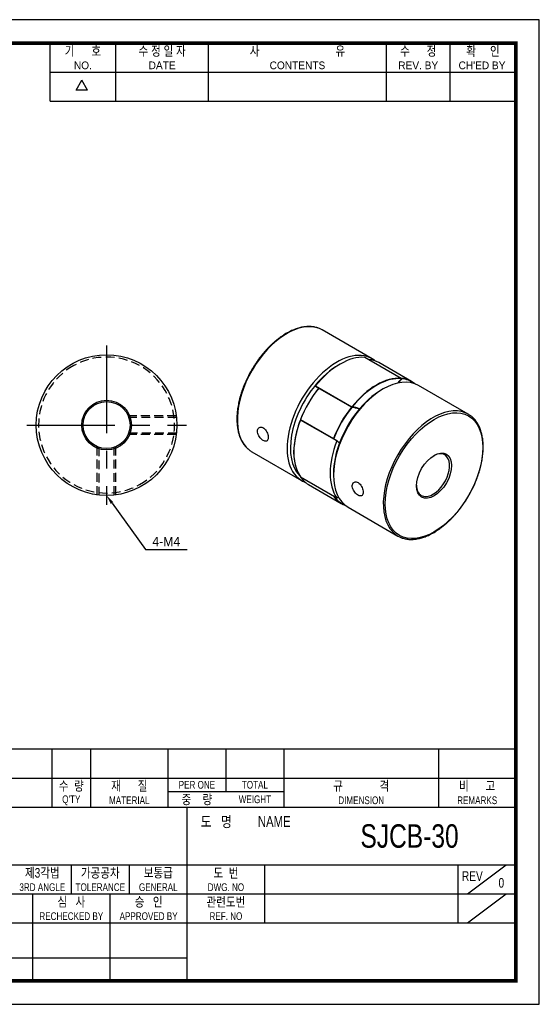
# Model space of a CAD drawing. Header units: millimetres. Extents: x 0 to 297, y 0 to 210.
# Tile 2 of 2: x 186 to 297, y 0 to 210. Entities that reach past the tile are written whole.
import ezdxf
from ezdxf.enums import TextEntityAlignment as Align

# ---------------------------------------------------------------- set-up
doc = ezdxf.new("R2010")
doc.units = ezdxf.units.MM
doc.header["$LTSCALE"] = 15
for name, pattern in [('CENTER', [2, 1.25, -0.25, 0.25, -0.25]), ('DASHED', [0.75, 0.5, -0.25]), ('HIDDEN2', [0.1875, 0.125, -0.0625])]:
    doc.linetypes.add(name, pattern=pattern)
doc.layers.get('0').update_dxf_attribs({"linetype": 'CONTINUOUS'})
for name, color, linetype in [('BM', 2, 'CONTINUOUS'), ('CT', 1, 'CENTER'), ('D', 7, 'CONTINUOUS'), ('DIM', 7, 'CONTINUOUS'), ('HD', 4, 'DASHED')]:
    doc.layers.add(name, color=color, linetype=linetype)
doc.styles.get("Standard").update_dxf_attribs({"font": 'Gulim.ttf', "width": 0.8, "height": 3})

msp = doc.modelspace()

# ---------------------------------------------------------------- linework, layer by layer
for p, q in [((192.7139, 192.6407), (192.7139, 205)), ((206.7211, 192.6407), (206.7211, 205)), ((226.4959, 192.6407), (226.4959, 205)), ((264.3976, 192.6407), (264.3976, 205)), ((277.9928, 192.6407), (277.9928, 205)), ((192.7139, 198.8204), (291.588, 198.8204)), ((198.2565, 194.9765), (199.4924, 197.1172)), ((200.7283, 194.9765), (199.4924, 197.1172)), ((200.7283, 194.9765), (198.2565, 194.9765)), ((192.7139, 192.6407), (291.588, 192.6407)), ((292, 54.437), (147.8086, 54.437)), ((193.1259, 54.437), (193.1259, 42.0778)), ((201.3654, 54.437), (201.3654, 42.0778)), ((217.8444, 54.437), (217.8444, 42.0778)), ((230.2037, 54.437), (230.2037, 45.3736)), ((242.563, 54.437), (242.563, 42.0778)), ((275.521, 54.437), (275.521, 42.0778)), ((147.8086, 48.2574), (292, 48.2574)), ((217.8444, 45.3736), (242.563, 45.3736)), ((147.8086, 42.0778), (292, 42.0778)), ((221.9642, 5), (221.9642, 42.0778)), ((147.8086, 29.7185), (292, 29.7185)), ((197.2457, 29.7185), (197.2457, 23.5389)), ((209.6049, 29.7185), (209.6049, 23.5389)), ((238.4432, 29.7185), (238.4432, 17.3593)), ((279.6407, 29.7185), (279.6407, 17.3593)), ((281.7006, 23.5389), (289.9401, 29.7185)), ((147.8086, 23.5389), (221.9642, 23.5389)), ((189.0061, 23.5389), (189.0061, 5)), ((205.4852, 23.5389), (205.4852, 5)), ((221.9642, 23.5389), (292, 23.5389)), ((281.7006, 17.3593), (289.9401, 23.5389)), ((147.8086, 17.3593), (292, 17.3593)), ((147.8086, 9.8798), (221.9642, 9.8798))]:
    msp.add_line(p, q)
msp.add_lwpolyline([(297, 210), (0, 210), (0, 0), (297, 0)], close=True)
msp.add_lwpolyline([(292, 205, 0.8, 0.8, 0), (5, 205, 0.8, 0.8, 0), (5, 5, 0.8, 0.8, 0), (292, 5, 0.8, 0.8, 0)], format="xyseb", close=True)
at = {"layer": 'BM', "linetype": 'Continuous'}
for p, q in [((261.3438, 137.7009), (250.7372, 143.8247)), ((254.5509, 136.5497), (254.1973, 136.3456)), ((267.5438, 133.505), (259.801, 137.9753)), ((267.5513, 133.5027), (259.8072, 137.9737)), ((260.6144, 137.5405), (267.6148, 133.4988)), ((269.7937, 132.8224), (262.7934, 136.864)), ((267.5793, 133.4784), (267.57, 133.4837)), ((249.2417, 132.0097), (249.2475, 131.8727)), ((249.2488, 131.87), (257.0361, 127.374)), ((249.3008, 131.913), (257.0436, 127.4427)), ((256.9727, 127.3546), (249.9723, 131.3963)), ((250.0078, 131.4168), (257.0081, 127.3751)), ((263.7433, 131.2425), (263.3897, 131.0384)), ((281.8499, 125.8617), (271.2433, 131.9855)), ((253.8201, 120.1447), (246.0773, 124.615)), ((246.118, 124.7205), (253.1184, 120.6788)), ((253.1184, 120.6378), (246.118, 124.6795)), ((253.9203, 120.1598), (246.133, 124.6558)), ((253.9343, 120.1499), (254.4138, 119.7392)), ((235.7372, 117.8439), (246.3438, 111.7202)), ((246.0773, 112.4904), (253.8201, 108.0201)), ((246.083, 112.4851), (253.8271, 108.014)), ((253.1184, 108.3904), (246.118, 112.4321)), ((253.1367, 113.2796), (253.1367, 112.8713)), ((247.7934, 110.8833), (254.7937, 106.8416)), ((254.1946, 108.1712), (253.9343, 108.0245)), ((256.2433, 106.0047), (266.8499, 99.881))]:
    msp.add_line(p, q, dxfattribs=at)
at = {"layer": 'BM', "linetype": 'HIDDEN2'}
for p, q in [((219.6315, 125.5333), (209.348, 125.5333)), ((209.4854, 125.5333), (209.4854, 125.1833)), ((209.4858, 125.1833), (209.4854, 125.1833)), ((209.4858, 121.5333), (209.4858, 121.8833)), ((219.6744, 121.8833), (219.675, 121.8833)), ((219.6315, 121.5333), (209.348, 121.5333)), ((202.7655, 108.6672), (202.7655, 118.9507)), ((202.7655, 118.8129), (203.1155, 118.8129)), ((206.4155, 118.8129), (206.4155, 118.8134)), ((206.7655, 118.8134), (206.4155, 118.8134)), ((206.7655, 108.6672), (206.7655, 118.9507))]:
    msp.add_line(p, q, dxfattribs=at)
at = {"layer": 'BM', "color": 1, "linetype": 'HIDDEN2'}
for p, q in [((219.5811, 125.5333), (209.4854, 125.5333)), ((219.5811, 121.5333), (209.4858, 121.5333)), ((202.7655, 108.6237), (202.7655, 118.8129)), ((206.7655, 108.6243), (206.7655, 118.8134))]:
    msp.add_line(p, q, dxfattribs=at)
at = {"layer": 'BM', "linetype": 'Continuous'}
for radius in [15, 5.3, 5]:
    msp.add_circle((204.7655, 123.5333), radius, dxfattribs=at)
for centre, radius, start, end in [((260.5967, 137.4949), 0.05, 84.726867, 126.505807), ((267.5263, 133.4594), 0.05, 321.405407, 60), ((249.9901, 131.3712), 0.05, 84.726867, 141.272899), ((257.0611, 127.4173), 0.05, 240, 264.390384), ((246.108, 124.6125), 0.05, 60, 158.99443), ((246.1486, 124.7176), 0.05, 158.727101, 180), ((246.1486, 124.7176), 0.05, 180, 215.273133), ((255.0538, 117.7901), 10.4284, 169.864429, 210.482976), ((246.108, 112.5284), 0.05, 214.599091, 240), ((246.1486, 112.4702), 0.05, 173.494193, 180), ((246.1486, 112.4702), 0.05, 180, 215.273133)]:
    msp.add_arc(centre, radius, start, end, dxfattribs=at)
at = {"layer": 'BM', "linetype": 'HIDDEN2'}
for centre, start, end in [((191.7754, 116.1333), 209.668648, 329.66975), ((191.8328, 116.0333), 149.889304, 210.110696)]:
    msp.add_arc(centre, 0.05, start, end, dxfattribs=at)
at = {"layer": 'BM', "linetype": 'Continuous'}
for centre, major_axis, ratio, start_param, end_param in [((243.2372, 130.8343), (-7.5, -12.9904), 0.57735027, 3.21367562, 6.20250904), ((243.2372, 130.8343), (-7.5, -12.9904), 0.57735027, 3.14159265, 3.21367562), ((253.8438, 124.7105), (7.5, 12.9904), 0.57735027, 0, 3.23838163), ((254.5509, 124.3023), (7.5, 12.9904), 0.57735027, 0.26758258, 1.30321375), ((260.5967, 137.4949), (0.025, 0.0433), 0.57735027, 0.25986737, 1.1607453), ((260.5967, 137.4949), (-0.0046, -0.0498), 0.78908195, 2.7930432, 3.14159265), ((255.2934, 123.8736), (-7.5, -12.9904), 0.57735027, 3.14159265, 3.40146003), ((253.8438, 124.7105), (7.5, 12.9904), 0.57735027, 6.18639633, 6.28318531), ((254.1973, 124.5064), (7.25, 12.5574), 0.57735027, 0.78539816, 1.28985652), ((263.7433, 118.9951), (7.5, 12.9904), 0.57735027, 0, 3.14159265), ((262.2937, 119.832), (7.5, 12.9904), 0.57735027, 0.26758258, 1.30321375), ((262.3291, 119.8116), (7.475, 12.9471), 0.57735027, 0.5039361, 1.30321375), ((262.3291, 119.8116), (7.475, 12.9471), 0.57735027, 0.26758258, 0.5039361), ((272.9357, 125.9353), (-7.525, -13.0337), 0.57735027, 4.45635354, 4.53609655), ((272.9357, 125.9353), (7.475, 12.9471), 0.57735027, 1.31092896, 1.38929675), ((267.5263, 133.4594), (-0.025, -0.0433), 0.57735027, 3.14159265, 3.40917523), ((267.5263, 133.4594), (-0.004, -0.0498), 0.78743982, 1.21297352, 2.78376985), ((267.597, 133.4533), (0.025, 0.0433), 0.57735027, 0.25986737, 1.31092896), ((267.597, 133.4533), (0.039, -0.0313), 0.20980074, 0.63166854, 2.20246487), ((267.597, 133.4533), (-0.0046, -0.0498), 0.78908195, 1.22224687, 2.7930432), ((262.2937, 119.832), (-7.5, -12.9904), 0.57735027, 3.04480368, 3.40146003), ((262.3291, 119.8116), (-7.475, -12.9471), 0.57735027, 3.0646277, 3.40146003), ((254.1973, 124.5064), (7.25, 12.5574), 0.57735027, 1.28985652, 2.97635567), ((255.258, 123.894), (-7.475, -12.9471), 0.57735027, 4.45252161, 4.97225635), ((255.2934, 123.8736), (7.5, 12.9904), 0.57735027, 1.31092896, 1.8306637), ((249.9901, 131.3712), (0.025, 0.0433), 0.57735027, 0.25986737, 1.31092896), ((249.9901, 131.3712), (-0.0046, -0.0498), 0.78908195, 2.7930432, 3.14159265), ((244.6868, 117.7499), (-7.5, -12.9904), 0.57735027, 3.39805682, 3.40146003), ((263.3897, 119.1992), (-7.25, -12.5574), 0.57735027, 3.92699082, 4.99332879), ((262.2937, 119.832), (-7.5, -12.9904), 0.57735027, 4.45252161, 4.97225635), ((262.3291, 119.8116), (7.475, 12.9471), 0.57735027, 1.31092896, 1.8306637), ((256.9904, 127.3296), (0.025, 0.0433), 0.57735027, 0.25986737, 1.31092896), ((256.9904, 127.3296), (-0.039, 0.0313), 0.20980074, 3.7732612, 5.34405752), ((251.6871, 113.7083), (-7.5, -12.9904), 0.57735027, 3.3976281, 3.40146003), ((256.9904, 127.3296), (0.0046, 0.0498), 0.78908195, 4.36383953, 5.93463585), ((257.0611, 127.4173), (0.025, 0.0433), 0.57735027, 1.30321375, 3.14159265), ((251.7225, 113.6878), (-7.475, -12.9471), 0.57735027, 3.21653747, 3.40146003), ((251.6871, 113.7083), (-7.5, -12.9904), 0.57735027, 3.21037961, 3.3976281), ((257.0611, 127.4173), (0.0389, -0.0315), 0.21588236, 0.63266162, 2.20345795), ((257.0611, 127.4173), (0.0049, 0.0498), 0.78988009, 3.14159265, 4.36847595), ((251.7225, 113.6878), (-7.525, -13.0337), 0.57735027, 3.2138862, 3.3976281), ((274.3499, 112.8713), (7.5, 12.9904), 0.57735027, 0.08046, 3.06665838), ((274.3499, 112.8713), (7.5, 12.9904), 0.57735027, 0, 0.08046), ((255.2934, 123.8736), (-7.5, -12.9904), 0.57735027, 4.97997156, 6.01560273), ((255.258, 123.894), (-7.475, -12.9471), 0.57735027, 4.97997156, 5.35113077), ((246.108, 124.6125), (0.0467, -0.0179), 0.21588236, 3.14159265, 4.07972736), ((246.108, 124.6125), (-0.025, -0.0433), 0.57735027, 3.14159265, 4.97997156), ((246.1486, 124.7176), (0.0408, 0.0289), 0.78908195, 3.14159265, 3.49014211), ((246.1486, 124.7176), (-0.025, -0.0433), 0.57735027, 4.97225635, 6.02331794), ((255.2934, 136.1211), (7.5, 12.9904), 0.57735027, 2.88172528, 2.88512849), ((274.3499, 112.8713), (7.5, 12.9904), 0.57735027, 6.20693742, 6.28318531), ((263.0362, 119.4033), (-7.5, -12.9904), 0.57735027, 4.97997156, 6.01560273), ((253.149, 120.676), (-0.025, -0.0433), 0.57735027, 4.97225635, 6.02331794), ((253.149, 120.676), (-0.0466, 0.0181), 0.20980074, 0.93912778, 2.50992411), ((253.149, 120.676), (-0.0408, -0.0289), 0.78908195, 0.34854945, 1.91934578), ((262.2937, 132.0794), (7.5, 12.9904), 0.57735027, 2.88172528, 2.88512849), ((263.3897, 119.1992), (-7.25, -12.5574), 0.57735027, 4.99332879, 5.49778714), ((262.3291, 132.059), (7.475, 12.9471), 0.57735027, 2.88172528, 2.89820863), ((243.2372, 130.8343), (-7.5, -12.9904), 0.57735027, 6.20250904, 6.28318531), ((274.3499, 112.8713), (-2.5, -4.3301), 0.57735027, 0, 3.89742359), ((246.108, 112.5284), (0.0412, 0.0284), 0.78743982, 3.14159265, 3.49941546), ((246.108, 112.5284), (0.025, 0.0433), 0.57735027, 2.87401008, 3.14159265), ((246.1486, 112.4702), (0.0408, 0.0289), 0.78908195, 3.14159265, 3.49014211), ((246.1486, 112.4702), (-0.025, -0.0433), 0.57735027, 5.12244001, 6.02331794), ((255.2934, 123.8736), (7.5, 12.9904), 0.57735027, 2.88172528, 3.14159265), ((274.3499, 112.8713), (-2.5, -4.3301), 0.57735027, 5.52735437, 6.28318531), ((253.149, 108.4285), (-0.025, -0.0433), 0.57735027, 5.12244001, 6.02331794), ((253.149, 108.4285), (-0.0408, -0.0289), 0.78908195, 0.34854945, 1.49414201), ((262.2937, 119.832), (7.5, 12.9904), 0.57735027, 2.88172528, 3.23838163), ((262.3291, 119.8116), (7.475, 12.9471), 0.57735027, 2.88696584, 3.21855761), ((274.3499, 112.8713), (7.5, 12.9904), 0.57735027, 3.06665838, 3.22230448)]:
    msp.add_ellipse(centre, major_axis=major_axis, ratio=ratio, start_param=start_param, end_param=end_param, dxfattribs=at)
for major_axis in [(-7.35, -12.7306), (2.65, 4.5899)]:
    msp.add_ellipse((274.562, 112.7489), major_axis=major_axis, ratio=0.57735027, dxfattribs=at)
for points, knots in [([(250.1552, 144.1136), (250.1529, 144.1147), (250.0361, 144.1692), (249.7705, 144.2622), (249.3854, 144.3774), (248.9817, 144.4638), (248.5678, 144.5226), (248.1424, 144.5533), (247.7069, 144.5558), (247.2621, 144.53), (246.809, 144.476), (246.3484, 144.3938), (245.8814, 144.2836), (245.409, 144.1456), (244.9323, 143.9801), (244.4523, 143.7874), (243.9699, 143.5681), (243.4862, 143.3226), (243.0023, 143.0514), (242.519, 142.7552), (242.0375, 142.4347), (241.5586, 142.0904), (241.0833, 141.7232), (240.6125, 141.3338), (240.1473, 140.9231), (239.6884, 140.4918), (239.2369, 140.041), (238.7936, 139.5714), (238.3594, 139.0841), (237.9352, 138.5801), (237.5218, 138.0604), (237.12, 137.526), (236.7307, 136.978), (236.3545, 136.4177), (235.9924, 135.846), (235.6449, 135.2641), (235.3129, 134.6733), (234.9969, 134.0746), (234.6977, 133.4694), (234.4157, 132.8588), (234.1517, 132.2442), (233.9061, 131.6266), (233.6794, 131.0073), (233.4722, 130.3877), (233.2848, 129.7689), (233.1177, 129.1521), (232.9711, 128.5387), (232.8455, 127.9298), (232.7412, 127.3267), (232.6582, 126.7306), (232.5969, 126.1426), (232.5575, 125.5639), (232.54, 124.9958), (232.5445, 124.4394), (232.5712, 123.8957), (232.6199, 123.366), (232.6906, 122.8514), (232.7833, 122.3528), (232.8979, 121.8715), (233.034, 121.4085), (233.1915, 120.9648), (233.37, 120.5414), (233.5691, 120.1392), (233.7884, 119.7592), (234.0271, 119.4024), (234.2854, 119.0688), (234.5603, 118.7621), (234.8486, 118.4823), (235.0323, 118.3339), (235.1351, 118.2518)], [0, 0, 0, 0, 0.00026618, 0.01518095, 0.03011023, 0.04506303, 0.06004617, 0.07506385, 0.09011761, 0.10520665, 0.12032828, 0.13547856, 0.15065288, 0.16584646, 0.18105475, 0.19627363, 0.21149957, 0.22672966, 0.2419616, 0.25719318, 0.27242317, 0.28765075, 0.30287538, 0.31809679, 0.33331484, 0.34852956, 0.36374105, 0.37894952, 0.3941552, 0.40935839, 0.42455938, 0.43975852, 0.45495615, 0.47015261, 0.48534827, 0.50054348, 0.51573862, 0.53093399, 0.5461299, 0.5613267, 0.57652477, 0.59172447, 0.60692617, 0.62213022, 0.63733697, 0.65254674, 0.66775985, 0.68297656, 0.69819709, 0.71342159, 0.7286501, 0.74388255, 0.75911869, 0.77435801, 0.78959977, 0.8048428, 0.82008492, 0.83532383, 0.85055662, 0.86577972, 0.88098894, 0.89617954, 0.9113465, 0.92648486, 0.94159023, 0.95665942, 0.97169108, 0.98668623, 1, 1, 1, 1]), ([(259.801, 137.9753), (259.8037, 137.9751), (259.8058, 137.9745), (259.8072, 137.9737), (259.8072, 137.9737), (259.8072, 137.9737), (259.8072, 137.9737)], [0, 0, 0, 0, 0.101411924, 0.101411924, 0.101411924, 0.102438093, 0.102438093, 0.102438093, 0.102438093]), ([(249.2475, 131.8727), (249.2475, 131.8708), (249.2484, 131.8699), (249.2499, 131.8697), (249.2518, 131.8696), (249.2547, 131.8707), (249.2585, 131.8729), (249.2618, 131.8749), (249.2658, 131.8778), (249.2705, 131.8818), (249.2738, 131.8846), (249.2775, 131.8879), (249.2815, 131.8918), (249.2845, 131.8947), (249.2877, 131.8981), (249.291, 131.9016), (249.2937, 131.9046), (249.2965, 131.9078), (249.2991, 131.911), (249.2997, 131.9116), (249.3003, 131.9123), (249.3008, 131.913)], [0, 0, 0, 0, 0.19255311, 0.19255311, 0.19255311, 0.4259648, 0.4259648, 0.4259648, 0.6305867, 0.6305867, 0.6305867, 0.77449031, 0.77449031, 0.77449031, 0.88565314, 0.88565314, 0.88565314, 0.97988904, 0.97988904, 0.97988904, 1, 1, 1, 1]), ([(267.5052, 99.5648), (267.5446, 99.5478), (267.6937, 99.4835), (267.9969, 99.3859), (268.3891, 99.2842), (268.7982, 99.2107), (269.2175, 99.1651), (269.6477, 99.1476), (270.0876, 99.1584), (270.5365, 99.1974), (270.9933, 99.2646), (271.457, 99.36), (271.9266, 99.4833), (272.4011, 99.6343), (272.8795, 99.8126), (273.3608, 100.0178), (273.8439, 100.2495), (274.3278, 100.5071), (274.8116, 100.79), (275.2942, 101.0977), (275.7746, 101.4295), (276.2519, 101.7846), (276.7252, 102.1623), (277.1935, 102.5618), (277.6558, 102.9823), (278.1114, 103.4229), (278.5591, 103.8826), (278.9983, 104.3606), (279.4279, 104.8559), (279.8471, 105.3674), (280.2552, 105.8941), (280.6513, 106.435), (281.0345, 106.9889), (281.4042, 107.5547), (281.7595, 108.1314), (282.0998, 108.7176), (282.4244, 109.3122), (282.7326, 109.9141), (283.0238, 110.522), (283.2974, 111.1346), (283.5529, 111.7508), (283.7897, 112.3693), (284.0073, 112.9889), (284.2053, 113.6083), (284.3832, 114.2263), (284.5407, 114.8417), (284.6775, 115.4531), (284.7931, 116.0594), (284.8875, 116.6594), (284.9603, 117.2519), (285.0114, 117.8357), (285.0405, 118.4095), (285.0477, 118.9723), (285.0328, 119.5229), (284.9958, 120.0601), (284.9367, 120.5829), (284.8557, 121.0901), (284.7527, 121.5807), (284.628, 122.0536), (284.4819, 122.5077), (284.3145, 122.942), (284.1263, 123.3556), (283.9176, 123.7474), (283.6891, 124.1167), (283.4413, 124.4624), (283.1743, 124.7848), (282.8912, 125.079), (282.6325, 125.3155), (282.4804, 125.4303), (282.4191, 125.4764)], [0, 0, 0, 0, 0.00436667, 0.01930809, 0.03426851, 0.049256, 0.06427618, 0.079332, 0.09442384, 0.10954993, 0.12470694, 0.13989052, 0.15509592, 0.17031843, 0.18555367, 0.20079777, 0.21604751, 0.23130025, 0.24655377, 0.26180625, 0.27705672, 0.29230449, 0.30754915, 0.3227905, 0.33802849, 0.35326318, 0.36849472, 0.38372335, 0.39894931, 0.41417291, 0.42939448, 0.44461435, 0.45983286, 0.47505038, 0.49026726, 0.50548388, 0.52070058, 0.53591763, 0.55113539, 0.56635423, 0.5815745, 0.59679658, 0.61202082, 0.62724759, 0.64247721, 0.65771001, 0.67294628, 0.68818627, 0.70343016, 0.71867807, 0.73392998, 0.74918573, 0.76444497, 0.7797071, 0.79497117, 0.81023556, 0.82549804, 0.84075602, 0.85600627, 0.87124493, 0.88646752, 0.90166912, 0.91684468, 0.93198943, 0.94709946, 0.96217236, 0.97720783, 0.99220814, 1, 1, 1, 1]), ([(238.1397, 120.257), (238.2698, 120.1818), (238.3992, 120.1301), (238.5175, 120.1061), (238.6358, 120.0822), (238.7463, 120.0854), (238.841, 120.1161), (238.9361, 120.1469), (239.0179, 120.2061), (239.0809, 120.2898), (239.1441, 120.3736), (239.1902, 120.4842), (239.2161, 120.6131), (239.2419, 120.7414), (239.2485, 120.8912), (239.2354, 121.0503), (239.2223, 121.2086), (239.1894, 121.3804), (239.1387, 121.5511), (239.088, 121.7222), (239.018, 121.8968), (238.9334, 122.0601), (238.8483, 122.2243), (238.7461, 122.3816), (238.634, 122.5184), (238.5219, 122.6552), (238.3967, 122.7752), (238.2683, 122.8679), (238.1405, 122.9602), (238.006, 123.028), (237.876, 123.0659), (237.7464, 123.1037), (237.6177, 123.1128), (237.5014, 123.0929), (237.3846, 123.0729), (237.2772, 123.0233), (237.1889, 122.9487), (237.1002, 122.8739), (237.0286, 122.7718), (236.9809, 122.6515), (236.9333, 122.5314), (236.9084, 122.3899), (236.9086, 122.239), (236.9088, 122.0888), (236.9338, 121.9252), (236.9812, 121.7614), (237.0286, 121.5977), (237.0996, 121.4293), (237.1874, 121.2694), (237.2756, 121.1087), (237.3832, 120.9522), (237.5001, 120.812), (237.6173, 120.6714), (237.7471, 120.5433), (237.8779, 120.4379), (237.9646, 120.3681), (238.0529, 120.3071), (238.1397, 120.257)], [0, 0, 0, 0, 0.05348313, 0.05348313, 0.05348313, 0.10695243, 0.10695243, 0.10695243, 0.16062885, 0.16062885, 0.16062885, 0.21444836, 0.21444836, 0.21444836, 0.26804555, 0.26804555, 0.26804555, 0.321404, 0.321404, 0.321404, 0.37487528, 0.37487528, 0.37487528, 0.42863676, 0.42863676, 0.42863676, 0.48241647, 0.48241647, 0.48241647, 0.53590904, 0.53590904, 0.53590904, 0.58925861, 0.58925861, 0.58925861, 0.64283084, 0.64283084, 0.64283084, 0.69664478, 0.69664478, 0.69664478, 0.75034342, 0.75034342, 0.75034342, 0.80375157, 0.80375157, 0.80375157, 0.85714497, 0.85714497, 0.85714497, 0.91082022, 0.91082022, 0.91082022, 0.96464001, 0.96464001, 0.96464001, 1, 1, 1, 1]), ([(253.9343, 120.1499), (253.9281, 120.1553), (253.921, 120.1598), (253.9135, 120.1634), (253.9045, 120.1676), (253.8946, 120.1706), (253.8846, 120.172), (253.8758, 120.1732), (253.8666, 120.1732), (253.8578, 120.1716), (253.8516, 120.1705), (253.8455, 120.1685), (253.8399, 120.1656), (253.8356, 120.1634), (253.8315, 120.1605), (253.8281, 120.1571), (253.8253, 120.1542), (253.8228, 120.1507), (253.8211, 120.1471), (253.8207, 120.1463), (253.8204, 120.1455), (253.8201, 120.1447)], [0, 0, 0, 0, 0.19255311, 0.19255311, 0.19255311, 0.4259648, 0.4259648, 0.4259648, 0.6305867, 0.6305867, 0.6305867, 0.77449031, 0.77449031, 0.77449031, 0.88565314, 0.88565314, 0.88565314, 0.97988904, 0.97988904, 0.97988904, 1, 1, 1, 1]), ([(258.3629, 111.2755), (258.2328, 111.3507), (258.0983, 111.3995), (257.971, 111.4183), (257.8438, 111.437), (257.7203, 111.4263), (257.6116, 111.3875), (257.5025, 111.3487), (257.4054, 111.2805), (257.3294, 111.1895), (257.2532, 111.0981), (257.1963, 110.9812), (257.1641, 110.8487), (257.1321, 110.7169), (257.1238, 110.566), (257.1401, 110.4088), (257.1564, 110.2523), (257.1974, 110.0852), (257.2593, 109.921), (257.3212, 109.7564), (257.4057, 109.5901), (257.5046, 109.435), (257.6041, 109.2792), (257.7209, 109.1303), (257.8443, 109.0001), (257.9677, 108.8698), (258.1011, 108.7546), (258.2327, 108.6636), (258.3637, 108.5732), (258.4964, 108.5043), (258.6201, 108.4628), (258.7435, 108.4215), (258.8613, 108.4061), (258.9647, 108.4186), (259.0686, 108.431), (259.1608, 108.4719), (259.2351, 108.5383), (259.3097, 108.6051), (259.3682, 108.6996), (259.4069, 108.8148), (259.4455, 108.9296), (259.4654, 109.0682), (259.4653, 109.2192), (259.4651, 109.3694), (259.4452, 109.5359), (259.4067, 109.7049), (259.3682, 109.8737), (259.3102, 110.0496), (259.2363, 110.2175), (259.1621, 110.3863), (259.0698, 110.5517), (258.9659, 110.6994), (258.8617, 110.8475), (258.7428, 110.9819), (258.6183, 111.0909), (258.5358, 111.1631), (258.4497, 111.2254), (258.3629, 111.2755)], [0, 0, 0, 0, 0.05348313, 0.05348313, 0.05348313, 0.10695243, 0.10695243, 0.10695243, 0.16062885, 0.16062885, 0.16062885, 0.21444836, 0.21444836, 0.21444836, 0.26804555, 0.26804555, 0.26804555, 0.321404, 0.321404, 0.321404, 0.37487528, 0.37487528, 0.37487528, 0.42863676, 0.42863676, 0.42863676, 0.48241647, 0.48241647, 0.48241647, 0.53590904, 0.53590904, 0.53590904, 0.58925861, 0.58925861, 0.58925861, 0.64283084, 0.64283084, 0.64283084, 0.69664478, 0.69664478, 0.69664478, 0.75034342, 0.75034342, 0.75034342, 0.80375157, 0.80375157, 0.80375157, 0.85714497, 0.85714497, 0.85714497, 0.91082022, 0.91082022, 0.91082022, 0.96464001, 0.96464001, 0.96464001, 1, 1, 1, 1]), ([(253.8201, 108.0201), (253.8216, 108.0179), (253.824, 108.0158), (253.827, 108.0141), (253.8299, 108.0124), (253.8334, 108.011), (253.8372, 108.0099), (253.8425, 108.0084), (253.8485, 108.0075), (253.8546, 108.0071), (253.863, 108.0065), (253.8718, 108.0069), (253.8804, 108.0079), (253.8912, 108.0092), (253.9019, 108.0115), (253.9117, 108.0147), (253.9199, 108.0174), (253.9276, 108.0206), (253.9343, 108.0245)], [0, 0, 0, 0, 0.10141192, 0.10141192, 0.10141192, 0.20199381, 0.20199381, 0.20199381, 0.34420693, 0.34420693, 0.34420693, 0.54198248, 0.54198248, 0.54198248, 0.79214197, 0.79214197, 0.79214197, 1, 1, 1, 1])]:
    msp.add_open_spline(points, degree=3, knots=knots, dxfattribs=at)
for points, weights in [([(267.5654, 133.4282), (267.5675, 133.4308), (267.5617, 133.439)], [0.858648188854, 0.880868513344, 1]), ([(249.9547, 131.3916), (249.9489, 131.3998), (249.951, 131.4025)], [1, 0.880782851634, 0.858616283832]), ([(249.951, 131.4025), (249.9544, 131.4066), (249.9723, 131.3963)], [0.858616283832, 0.826323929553, 1]), ([(246.102, 124.7358), (246.1001, 124.7308), (246.118, 124.7205)], [0.858616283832, 0.826323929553, 1]), ([(246.1133, 124.7381), (246.1033, 124.739), (246.102, 124.7358)], [1, 0.880782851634, 0.858616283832])]:
    msp.add_rational_spline(points, weights, degree=2, dxfattribs=at)
at = {"layer": 'CT'}
for p, q in [((204.7655, 140.5333), (204.7655, 106.5333)), ((187.7655, 123.5333), (221.7655, 123.5333))]:
    msp.add_line(p, q, dxfattribs=at)
at = {"layer": 'DIM', "color": 1}
msp.add_lwpolyline([(205.9325, 106.9091), (213.0343, 97.0259), (221.948, 97.0259)], dxfattribs=at)
msp.add_solid([(205.6618, 106.7146), (204.7655, 108.5333), (206.2032, 107.1036)], dxfattribs=at)
at = {"layer": 'HD', "linetype": 'HIDDEN2'}
for p, q in [((219.675, 125.1833), (209.4858, 125.1833)), ((209.4854, 121.8833), (219.6744, 121.8833)), ((203.1155, 118.8134), (203.1155, 108.6243)), ((206.4155, 108.6237), (206.4155, 118.8129))]:
    msp.add_line(p, q, dxfattribs=at)
for start, end in [(61.096665, 118.903335), (118.903335, 241.096665), (298.903335, 61.096665), (241.096665, 298.903335)]:
    msp.add_arc((204.7655, 123.5333), 14.5, start, end, dxfattribs=at)

# ---------------------------------------------------------------- texts
at = {"layer": 'D', "width": 0.8}
for s, height, p in [('기      호', 2.05988, (199.7175, 203.3521)), ('수 정 일 자', 2.05988, (216.6085, 203.3521)), ('사                           유', 2.059877, (245.4468, 203.3521)), ('수      정', 2.05988, (271.1952, 203.3521)), ('확     인', 2.05988, (284.9964, 203.3521)), ('수  량', 2.05988, (197.2457, 46.6095)), ('재      질', 2.05988, (209.6049, 46.6095)), ('PER ONE', 1.6479, (224.0241, 46.8155)), ('TOTAL', 1.6479, (236.3833, 46.8155)), ('규             격', 2.059877, (259.042, 46.6095)), ('비      고', 2.05988, (283.7605, 46.6095)), ("Q'TY", 1.6479, (197.2457, 43.5197)), ('MATERIAL', 1.6479, (209.6049, 43.5197)), ('중    량', 2.05988, (224.0241, 43.7257)), ('WEIGHT', 1.6479, (236.3833, 43.7257)), ('DIMENSION', 1.6479, (259.042, 43.5197)), ('REMARKS', 1.6479, (283.7605, 43.5197)), ('도   명', 2.30706, (228.1438, 38.988)), ('NAME', 2.30706, (240.5031, 38.988)), ('SJCB-30', 5, (269.3414, 35.8982)), ('제3각법', 2.05988, (191.066, 28.0706)), ('가공공차', 2.05988, (203.4253, 28.0706)), ('보통급', 2.05988, (215.7845, 28.0706)), ('도  번', 2.05988, (230.2037, 28.0706)), ('REV', 2.05988, (282.7306, 27.3497)), ('3RD ANGLE', 1.6479, (191.066, 24.9808)), ('TOLERANCE', 1.6479, (203.4253, 24.9808)), ('GENERAL', 1.6479, (215.7845, 24.9808)), ('DWG. NO', 1.6479, (230.2037, 24.9808)), ('0', 2.0599, (288.9102, 25.9078)), ('심   사', 2.05988, (197.2457, 21.891)), ('승   인', 2.05988, (213.7247, 21.891)), ('관련도번', 2.05988, (230.2037, 21.891)), ('REF. NO', 1.6479, (230.2037, 18.8012))]:
    msp.add_text(s, height=height, dxfattribs=at).set_placement(p, align=Align.MIDDLE)
at = {"layer": 'D'}
for s, p in [('NO.', (199.7175, 200.2623)), ('DATE', (216.6085, 200.2623)), ('CONTENTS', (245.4468, 200.2623)), ('REV. BY', (271.1952, 200.2623)), ("CH'ED BY", (284.7904, 200.2623))]:
    msp.add_text(s, height=1.6479, dxfattribs=at).set_placement(p, align=Align.MIDDLE)
at = {"layer": 'D', "width": 0.8}
for s, p in [('RECHECKED BY', (197.2457, 17.9772)), ('APPROVED BY', (213.7247, 17.9772))]:
    msp.add_text(s, height=1.647902, dxfattribs=at).set_placement(p, align=Align.CENTER)
at = {"layer": 'DIM'}
msp.add_text('4-M4', height=2, dxfattribs=at).set_placement((214.502, 97.7011))

doc.saveas('drawing.dxf')
